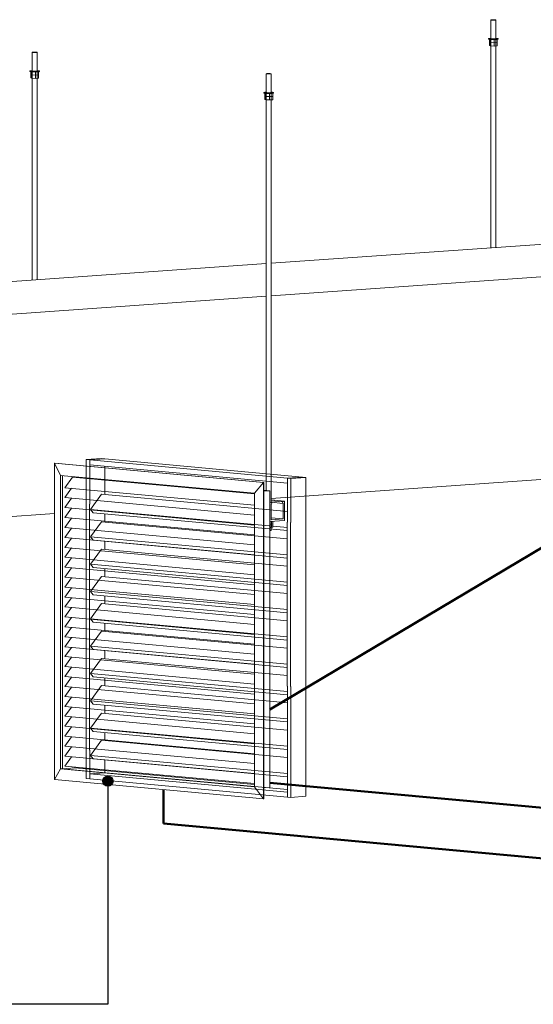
# Model space of a CAD drawing. Header units: metres. Extents: x 9 to 159, y -27 to 58.
# Tile 27 of 46: x 111.3 to 112.31, y 51.6 to 53.53. Entities that reach past the tile are written whole.
import ezdxf

# ---------------------------------------------------------------- set-up
doc = ezdxf.new("R2010")
doc.units = ezdxf.units.M
for name, color, linetype, lineweight in [('A-GLAZ-CWMG', 7, 'Continuous', 5), ('E-CABL-TRAY', 7, 'Continuous', 5), ('M-EQPM', 7, 'Continuous', 35), ('M-HVAC-DUCT', 7, 'Continuous', 5), ('M-HVAC-DUCT-IDEN', 7, 'Continuous', 30)]:
    doc.layers.add(name, color=color, linetype=linetype, lineweight=lineweight)

# ---------------------------------------------------------------- blocks, each defined once
blk = doc.blocks.new('Rectangular Mullion - 1x4cm-1918339-Detalhamento Exaustor - Térreo')
at = {"layer": 'A-GLAZ-CWMG', "color": 253, "lineweight": 18, "true_color": 0xaaaaaa}
for p, q in [((-5.8018, 52.6676), (-5.7717, 52.6697)), ((-5.8018, 52.6576), (-5.8018, 52.6676)), ((-5.4125, 52.6317), (-5.8018, 52.6676)), ((-5.8018, 52.6576), (-5.4125, 52.6218)), ((-5.7717, 52.6697), (-5.3824, 52.6338)), ((-5.3824, 52.6338), (-5.4125, 52.6317)), ((-5.4125, 52.6317), (-5.4125, 52.6218))]:
    blk.add_line(p, q, dxfattribs=at)
blk = doc.blocks.new('Rectangular Mullion - 1x4cm-1918340-Detalhamento Exaustor - Térreo')
at = {"layer": 'A-GLAZ-CWMG', "color": 253, "lineweight": 18, "true_color": 0xaaaaaa}
for p, q in [((-5.8018, 52.0492), (-5.7717, 52.0513)), ((-5.8018, 52.0392), (-5.8018, 52.0492)), ((-5.4125, 52.0133), (-5.8018, 52.0492)), ((-5.8018, 52.0392), (-5.4125, 52.0034)), ((-5.4125, 52.0182), (-5.7717, 52.0513)), ((-5.4125, 52.0133), (-5.4125, 52.0034))]:
    blk.add_line(p, q, dxfattribs=at)
blk = doc.blocks.new('Rectangular Mullion - 1x4cm-1918330-Detalhamento Exaustor - Térreo')
at = {"layer": 'A-GLAZ-CWMG', "color": 253, "lineweight": 18, "true_color": 0xaaaaaa}
for p, q in [((-5.4125, 52.0601), (-5.4125, 52.0034)), ((-5.4059, 52.0027), (-5.4059, 52.0595)), ((-5.3758, 52.0616), (-5.3758, 52.0049)), ((-5.4059, 52.0027), (-5.4125, 52.0034)), ((-5.3758, 52.0049), (-5.4059, 52.0027))]:
    blk.add_line(p, q, dxfattribs=at)
blk = doc.blocks.new('Rectangular Mullion - 1x4cm-V11-Detalhamento Exaustor - Térreo')
at = {"layer": 'A-GLAZ-CWMG', "color": 253, "lineweight": 18, "true_color": 0xaaaaaa}
for p, q in [((-5.4125, 52.1139), (-5.4125, 52.0601)), ((-5.4059, 52.0595), (-5.4059, 52.1133)), ((-5.3758, 52.1155), (-5.3758, 52.0616))]:
    blk.add_line(p, q, dxfattribs=at)
blk = doc.blocks.new('Rectangular Mullion - 1x4cm-V12-Detalhamento Exaustor - Térreo')
at = {"layer": 'A-GLAZ-CWMG', "color": 253, "lineweight": 18, "true_color": 0xaaaaaa}
for p, q in [((-5.4125, 52.2216), (-5.4125, 52.1678)), ((-5.4059, 52.1672), (-5.4059, 52.221)), ((-5.3758, 52.2231), (-5.3758, 52.1693))]:
    blk.add_line(p, q, dxfattribs=at)
blk = doc.blocks.new('Rectangular Mullion - 1x4cm-1918331-Detalhamento Exaustor - Térreo')
at = {"layer": 'A-GLAZ-CWMG', "color": 253, "lineweight": 18, "true_color": 0xaaaaaa}
for p, q in [((-8.0465, 52.7874), (-8.0465, 52.7336)), ((-8.0399, 52.733), (-8.0399, 52.7868)), ((-8.0098, 52.789), (-8.0098, 52.7351))]:
    blk.add_line(p, q, dxfattribs=at)
blk = doc.blocks.new('Rectangular Mullion - 1x4cm-1918332-Detalhamento Exaustor - Térreo')
at = {"layer": 'A-GLAZ-CWMG', "color": 253, "lineweight": 18, "true_color": 0xaaaaaa}
for p, q in [((-5.7783, 52.6703), (-5.8084, 52.6682)), ((-5.8084, 52.6682), (-5.8018, 52.6676)), ((-5.8084, 52.6682), (-5.8084, 52.5811)), ((-5.8018, 52.6676), (-5.7717, 52.6697)), ((-5.8018, 52.5805), (-5.8018, 52.6676)), ((-5.7717, 52.6697), (-5.7783, 52.6703)), ((-5.7717, 52.5991), (-5.7717, 52.6549))]:
    blk.add_line(p, q, dxfattribs=at)
blk = doc.blocks.new('Rectangular Mullion - 1x4cm-1918333-Detalhamento Exaustor - Térreo')
at = {"layer": 'A-GLAZ-CWMG', "color": 253, "lineweight": 18, "true_color": 0xaaaaaa}
for p, q in [((-5.8084, 52.0966), (-5.8084, 52.0398)), ((-5.8018, 52.0392), (-5.8018, 52.096)), ((-5.7717, 52.0513), (-5.7717, 52.0767)), ((-5.8018, 52.0392), (-5.8084, 52.0398))]:
    blk.add_line(p, q, dxfattribs=at)
blk = doc.blocks.new('Rectangular Mullion - 1x4cm-1918334-Detalhamento Exaustor - Térreo')
at = {"layer": 'A-GLAZ-CWMG', "color": 253, "lineweight": 18, "true_color": 0xaaaaaa}
for p, q in [((-8.474, 52.6653), (-8.474, 52.6115)), ((-8.4674, 52.6109), (-8.4674, 52.6647)), ((-8.4373, 52.6295), (-8.4373, 52.6455))]:
    blk.add_line(p, q, dxfattribs=at)
blk = doc.blocks.new('Rectangular Mullion - 1x4cm 45_-1918341-Detalhamento Exaustor - Térreo')
at = {"layer": 'A-GLAZ-CWMG', "color": 253, "lineweight": 18, "true_color": 0xaaaaaa}
for p, q in [((-5.8001, 52.0855), (-5.7788, 52.1152)), ((-5.7788, 52.1152), (-5.4125, 52.0815)), ((-5.7948, 52.0789), (-5.8001, 52.0855)), ((-5.4125, 52.0498), (-5.8001, 52.0855)), ((-5.7948, 52.0789), (-5.4125, 52.0436))]:
    blk.add_line(p, q, dxfattribs=at)
blk = doc.blocks.new('Rectangular Mullion - 1x4cm 45_-V13-Detalhamento Exaustor - Térreo')
at = {"layer": 'A-GLAZ-CWMG', "color": 253, "lineweight": 18, "true_color": 0xaaaaaa}
for p, q in [((-5.8001, 52.1932), (-5.7788, 52.2229)), ((-5.7788, 52.2229), (-5.4125, 52.1891)), ((-5.7948, 52.1865), (-5.8001, 52.1932)), ((-5.4125, 52.1575), (-5.8001, 52.1932)), ((-5.7948, 52.1865), (-5.4125, 52.1513))]:
    blk.add_line(p, q, dxfattribs=at)
blk = doc.blocks.new('Rectangular Mullion - 1x4cm 45_-V14-Detalhamento Exaustor - Térreo')
at = {"layer": 'A-GLAZ-CWMG', "color": 253, "lineweight": 18, "true_color": 0xaaaaaa}
for p, q in [((-5.8001, 52.2471), (-5.7788, 52.2767)), ((-5.7788, 52.2767), (-5.4125, 52.243)), ((-5.7948, 52.2404), (-5.8001, 52.2471)), ((-5.4125, 52.2113), (-5.8001, 52.2471)), ((-5.7948, 52.2404), (-5.4125, 52.2051))]:
    blk.add_line(p, q, dxfattribs=at)
blk = doc.blocks.new('Rectangular Mullion - 1x4cm-V15-Detalhamento Exaustor - Térreo')
at = {"layer": 'A-GLAZ-CWMG', "color": 253, "lineweight": 18, "true_color": 0xaaaaaa}
for p, q in [((-5.3824, 52.6338), (-5.4125, 52.6317)), ((-5.4125, 52.6317), (-5.4059, 52.6311)), ((-5.4125, 52.6317), (-5.4125, 52.5446)), ((-5.4059, 52.6311), (-5.3758, 52.6332)), ((-5.4059, 52.544), (-5.4059, 52.6311)), ((-5.3758, 52.6332), (-5.3824, 52.6338)), ((-5.3758, 52.6332), (-5.3758, 52.5462))]:
    blk.add_line(p, q, dxfattribs=at)
blk = doc.blocks.new('Rectangular Mullion - 1x4cm 45_-V16-Detalhamento Exaustor - Térreo')
at = {"layer": 'A-GLAZ-CWMG', "color": 253, "lineweight": 18, "true_color": 0xaaaaaa}
for p, q in [((-5.8001, 52.5701), (-5.7788, 52.5998)), ((-5.7788, 52.5998), (-5.4125, 52.566)), ((-5.7948, 52.5634), (-5.8001, 52.5701)), ((-5.4125, 52.5344), (-5.8001, 52.5701)), ((-5.7948, 52.5634), (-5.4125, 52.5282))]:
    blk.add_line(p, q, dxfattribs=at)
blk = doc.blocks.new('x_ Tirante para Suportes1 - Tirante para Suportes 2-V20-Detalhamento Exaustor - Térreo')
at = {"layer": 'E-CABL-TRAY', "lineweight": 18}
for p, q in [((-5.0119, 53.4974), (-5.0119, 53.0853)), ((-5.0107, 53.4971), (-5.0098, 53.497)), ((-5.0097, 53.497), (-5.0086, 53.497)), ((-5.0085, 53.497), (-5.0072, 53.497)), ((-5.0059, 53.497), (-5.0047, 53.497)), ((-5.0046, 53.497), (-5.0038, 53.4971)), ((-5.0034, 53.4971), (-5.0027, 53.4971)), ((-5.0019, 53.086), (-5.0019, 53.4974))]:
    blk.add_line(p, q, dxfattribs=at)
for points in [[(-5.0119, 53.4974, 0), (-5.0118, 53.4973, 0), (-5.0114, 53.4972, 0), (-5.0109, 53.4971, 0)], [(-5.0025, 53.4972, 0), (-5.0022, 53.4972, 0), (-5.0019, 53.4973, 0)]]:
    blk.add_polyline3d(points, dxfattribs=at)
blk = doc.blocks.new('x_ Fixaçoes Eletricas_Chumbador de Expansão - Chumbador de Expansão-V22-Detalhamento Exaustor - Térreo')
at = {"layer": 'E-CABL-TRAY', "lineweight": 18}
for p, q in [((-5.0119, 53.5343), (-5.0119, 53.4974)), ((-5.0019, 53.4974), (-5.0019, 53.5343)), ((-5.0098, 53.497), (-5.0107, 53.4971)), ((-5.0086, 53.497), (-5.0097, 53.497)), ((-5.0072, 53.497), (-5.0085, 53.497)), ((-5.0047, 53.497), (-5.0059, 53.497)), ((-5.0038, 53.4971), (-5.0046, 53.497)), ((-5.0027, 53.4971), (-5.0034, 53.4971))]:
    blk.add_line(p, q, dxfattribs=at)
for points in [[(-5.0031, 53.5345, 0), (-5.0041, 53.5346, 0), (-5.0053, 53.5346, 0), (-5.0066, 53.5347, 0), (-5.0079, 53.5346, 0), (-5.0091, 53.5346, 0), (-5.0102, 53.5346, 0), (-5.0111, 53.5345, 0), (-5.0116, 53.5344, 0), (-5.0119, 53.5343, 0), (-5.0118, 53.5342, 0), (-5.0114, 53.5341, 0), (-5.0107, 53.534, 0)], [(-5.0107, 53.534, 0), (-5.0097, 53.5339, 0), (-5.0085, 53.5339, 0), (-5.0072, 53.5338, 0), (-5.0059, 53.5339, 0), (-5.0047, 53.5339, 0), (-5.0036, 53.5339, 0), (-5.0027, 53.534, 0), (-5.0022, 53.5341, 0), (-5.0019, 53.5342, 0)], [(-5.0019, 53.5343, 0), (-5.002, 53.5343, 0), (-5.0024, 53.5344, 0), (-5.0031, 53.5345, 0)], [(-5.0109, 53.4971, 0), (-5.0114, 53.4972, 0), (-5.0118, 53.4973, 0), (-5.0119, 53.4974, 0)], [(-5.0019, 53.4973, 0), (-5.0022, 53.4972, 0), (-5.0025, 53.4972, 0)]]:
    blk.add_polyline3d(points, dxfattribs=at)
blk = doc.blocks.new('x_ Arruela Lisa Galvanizada Eletrica - Arruela lisa galvanizada Eletrica-V23-Detalhamento Exaustor - Térreo')
at = {"layer": 'E-CABL-TRAY', "lineweight": 18}
for p, q in [((-5.0164, 53.4974), (-5.0164, 53.4964)), ((-5.0017, 53.4975), (-5.0016, 53.4974)), ((-4.9974, 53.4964), (-4.9974, 53.4974))]:
    blk.add_line(p, q, dxfattribs=at)
for points in [[(-5.0148, 53.4978, 0), (-5.0159, 53.4976, 0), (-5.0164, 53.4974, 0), (-5.0162, 53.4972, 0), (-5.0154, 53.497, 0), (-5.014, 53.4969, 0)], [(-5.014, 53.4959, 0), (-5.0154, 53.496, 0), (-5.0162, 53.4962, 0), (-5.0164, 53.4964, 0)], [(-5.0119, 53.498, 0), (-5.0132, 53.4979, 0), (-5.0146, 53.4978, 0)], [(-5.014, 53.4969, 0), (-5.0122, 53.4967, 0), (-5.01, 53.4966, 0), (-5.0075, 53.4966, 0), (-5.0051, 53.4966, 0), (-5.0027, 53.4967, 0), (-5.0006, 53.4968, 0), (-4.999, 53.4969, 0), (-4.9979, 53.4971, 0), (-4.9974, 53.4973, 0)], [(-4.9974, 53.4963, 0), (-4.9979, 53.4961, 0), (-4.999, 53.4959, 0), (-5.0006, 53.4958, 0), (-5.0027, 53.4957, 0), (-5.0051, 53.4956, 0), (-5.0075, 53.4956, 0), (-5.01, 53.4957, 0), (-5.0122, 53.4957, 0), (-5.014, 53.4959, 0)], [(-5.0108, 53.4971, 0), (-5.0116, 53.4972, 0), (-5.012, 53.4973, 0), (-5.0121, 53.4974, 0), (-5.0119, 53.4975, 0)], [(-5.0017, 53.4973, 0), (-5.0019, 53.4972, 0), (-5.0025, 53.4971, 0), (-5.0034, 53.4971, 0), (-5.0046, 53.497, 0), (-5.0059, 53.497, 0), (-5.0072, 53.497, 0), (-5.0086, 53.497, 0), (-5.0098, 53.497, 0), (-5.0108, 53.4971, 0)], [(-4.9997, 53.4979, 0), (-5.0016, 53.498, 0), (-5.0019, 53.498, 0)], [(-4.9974, 53.4974, 0), (-4.9976, 53.4975, 0), (-4.9984, 53.4977, 0), (-4.9997, 53.4979, 0)]]:
    blk.add_polyline3d(points, dxfattribs=at)
blk = doc.blocks.new('x_ Porca Sextavada Eletrica - Porca sextavada Eletrica-V24-Detalhamento Exaustor - Térreo')
at = {"layer": 'E-CABL-TRAY', "lineweight": 18}
for p, q in [((-4.5536, 53.4534), (-4.5536, 53.4476)), ((-4.552, 53.4533), (-4.552, 53.447)), ((-4.5444, 53.4531), (-4.5444, 53.4468)), ((-4.5383, 53.4472), (-4.5383, 53.4534)), ((-4.552, 53.447), (-4.5536, 53.4476)), ((-4.5444, 53.4468), (-4.552, 53.447)), ((-4.5383, 53.4472), (-4.5444, 53.4468))]:
    blk.add_line(p, q, dxfattribs=at)
blk = doc.blocks.new('x_ Porca Sextavada Eletrica - Porca sextavada Eletrica-V25-Detalhamento Exaustor - Térreo')
at = {"layer": 'E-CABL-TRAY', "lineweight": 18}
for p, q in [((-4.5536, 53.4476), (-4.552, 53.447)), ((-4.5536, 53.4476), (-4.5536, 53.4411)), ((-4.552, 53.4405), (-4.5536, 53.4411)), ((-4.552, 53.447), (-4.5444, 53.4468)), ((-4.552, 53.447), (-4.552, 53.4405)), ((-4.5444, 53.4403), (-4.552, 53.4405)), ((-4.5444, 53.4468), (-4.5383, 53.4472)), ((-4.5444, 53.4468), (-4.5444, 53.4403)), ((-4.5383, 53.4407), (-4.5444, 53.4403)), ((-4.5383, 53.4407), (-4.5383, 53.4472))]:
    blk.add_line(p, q, dxfattribs=at)
blk = doc.blocks.new('x_ Perfilado38_para suportes - Perfilado38_para suportes-V26-Detalhamento Exaustor - Térreo')
at = {"layer": 'E-CABL-TRAY', "lineweight": 18}
for p, q in [((-5.4432, 52.5833), (-5.4468, 52.5842)), ((-5.4437, 52.5803), (-5.4447, 52.5804)), ((-5.4446, 52.5495), (-5.4446, 52.5806)), ((-5.4446, 52.5806), (-5.4437, 52.5803)), ((-5.4441, 52.5887), (-5.4183, 52.5863)), ((-5.4221, 52.5848), (-5.4441, 52.5868)), ((-5.4215, 52.5819), (-5.4441, 52.584)), ((-5.4437, 52.5803), (-5.4432, 52.5833)), ((-5.4183, 52.5863), (-5.4221, 52.5848)), ((-5.4221, 52.5848), (-5.4215, 52.5819)), ((-5.4215, 52.5819), (-5.4206, 52.5823)), ((-5.4206, 52.5823), (-5.4206, 52.5512)), ((-5.4183, 52.5484), (-5.4183, 52.5863)), ((-5.4468, 52.5464), (-5.4183, 52.5484)), ((-5.4206, 52.5512), (-5.4446, 52.5495)), ((-5.4206, 52.5512), (-5.4441, 52.5534))]:
    blk.add_line(p, q, dxfattribs=at)
blk = doc.blocks.new('x_ Tirante para Suportes1 - Tirante para Suportes 2-V27-Detalhamento Exaustor - Térreo')
at = {"layer": 'E-CABL-TRAY', "lineweight": 18}
for p, q in [((-5.4541, 53.3912), (-5.4541, 52.6074)), ((-5.4528, 53.3909), (-5.452, 53.3908)), ((-5.4519, 53.3908), (-5.4508, 53.3908)), ((-5.4507, 53.3908), (-5.4494, 53.3908)), ((-5.448, 53.3908), (-5.4469, 53.3908)), ((-5.4467, 53.3908), (-5.4458, 53.3908)), ((-5.4456, 53.3909), (-5.4449, 53.3909)), ((-5.4441, 52.5835), (-5.4441, 53.3912)), ((-5.4441, 52.551), (-5.4441, 52.5804)), ((-5.4441, 52.5287), (-5.4441, 52.5466)), ((-5.4458, 52.5284), (-5.4467, 52.5284))]:
    blk.add_line(p, q, dxfattribs=at)
for points in [[(-5.4541, 53.3912, 0), (-5.454, 53.3911, 0), (-5.4536, 53.391, 0), (-5.453, 53.3909, 0)], [(-5.4447, 53.391, 0), (-5.4443, 53.391, 0), (-5.4441, 53.3911, 0)], [(-5.4441, 52.5287, 0), (-5.4441, 52.5287, 0), (-5.4443, 52.5286, 0), (-5.4449, 52.5285, 0), (-5.4458, 52.5284, 0)]]:
    blk.add_polyline3d(points, dxfattribs=at)
blk = doc.blocks.new('x_ Tirante para Suportes1 - Tirante para Suportes 2-V28-Detalhamento Exaustor - Térreo')
at = {"layer": 'E-CABL-TRAY', "lineweight": 18}
for p, q in [((-5.915, 53.4336), (-5.915, 53.0216)), ((-5.9138, 53.4334), (-5.9129, 53.4333)), ((-5.9128, 53.4333), (-5.9117, 53.4333)), ((-5.9116, 53.4333), (-5.9104, 53.4332)), ((-5.909, 53.4332), (-5.9082, 53.4333)), ((-5.9077, 53.4333), (-5.9067, 53.4333)), ((-5.9065, 53.4334), (-5.9059, 53.4334)), ((-5.905, 53.0223), (-5.905, 53.4336))]:
    blk.add_line(p, q, dxfattribs=at)
for points in [[(-5.915, 53.4337, 0), (-5.9149, 53.4336, 0), (-5.9145, 53.4335, 0), (-5.914, 53.4334, 0)], [(-5.9056, 53.4335, 0), (-5.9053, 53.4335, 0), (-5.905, 53.4336, 0)]]:
    blk.add_polyline3d(points, dxfattribs=at)
blk = doc.blocks.new('x_ Porca Sextavada Eletrica - Porca sextavada Eletrica-V29-Detalhamento Exaustor - Térreo')
at = {"layer": 'E-CABL-TRAY', "lineweight": 18}
for p, q in [((-5.4437, 52.5409), (-5.4468, 52.5409)), ((-5.4437, 52.5466), (-5.4437, 52.5409)), ((-5.4411, 52.5416), (-5.4437, 52.5409)), ((-5.4411, 52.5468), (-5.4411, 52.5416))]:
    blk.add_line(p, q, dxfattribs=at)
blk = doc.blocks.new('x_ Porca Sextavada Eletrica - Porca sextavada Eletrica-V30-Detalhamento Exaustor - Térreo')
at = {"layer": 'E-CABL-TRAY', "lineweight": 18}
for p, q in [((-5.4468, 52.5409), (-5.4437, 52.5409)), ((-5.4437, 52.5409), (-5.4411, 52.5416)), ((-5.4437, 52.5409), (-5.4437, 52.5345)), ((-5.4411, 52.5416), (-5.4411, 52.5351)), ((-5.4437, 52.5345), (-5.4468, 52.5344)), ((-5.4411, 52.5351), (-5.4437, 52.5345))]:
    blk.add_line(p, q, dxfattribs=at)
blk = doc.blocks.new('x_ Fixaçoes Eletricas_Chumbador de Expansão - Chumbador de Expansão-2007876-Detalhamento Exaustor - Térreo')
at = {"layer": 'E-CABL-TRAY', "lineweight": 18}
for p, q in [((-4.551, 53.4918), (-4.551, 53.4549)), ((-4.541, 53.4549), (-4.541, 53.4918)), ((-4.5489, 53.4546), (-4.5497, 53.4546)), ((-4.5477, 53.4545), (-4.5487, 53.4545)), ((-4.5463, 53.4545), (-4.5476, 53.4545)), ((-4.5438, 53.4545), (-4.5449, 53.4545)), ((-4.5427, 53.4546), (-4.5436, 53.4545)), ((-4.5418, 53.4547), (-4.5425, 53.4546))]:
    blk.add_line(p, q, dxfattribs=at)
for points in [[(-4.5422, 53.492, 0), (-4.5432, 53.4921, 0), (-4.5443, 53.4921, 0), (-4.5456, 53.4922, 0), (-4.5469, 53.4922, 0), (-4.5482, 53.4921, 0), (-4.5492, 53.4921, 0), (-4.5501, 53.492, 0), (-4.5507, 53.4919, 0), (-4.5509, 53.4918, 0), (-4.5509, 53.4917, 0), (-4.5504, 53.4916, 0), (-4.5497, 53.4915, 0)], [(-4.5497, 53.4915, 0), (-4.5487, 53.4914, 0), (-4.5476, 53.4914, 0), (-4.5463, 53.4914, 0), (-4.545, 53.4914, 0), (-4.5438, 53.4914, 0), (-4.5427, 53.4915, 0), (-4.5418, 53.4915, 0), (-4.5412, 53.4916, 0), (-4.541, 53.4917, 0)], [(-4.541, 53.4918, 0), (-4.5411, 53.4918, 0), (-4.5415, 53.4919, 0), (-4.5422, 53.492, 0)], [(-4.5499, 53.4546, 0), (-4.5504, 53.4547, 0), (-4.5509, 53.4548, 0), (-4.5509, 53.4549, 0)], [(-4.541, 53.4549, 0), (-4.5412, 53.4548, 0), (-4.5416, 53.4547, 0)]]:
    blk.add_polyline3d(points, dxfattribs=at)
blk = doc.blocks.new('x_ Fixaçoes Eletricas_Chumbador de Expansão - Chumbador de Expansão-V31-Detalhamento Exaustor - Térreo')
at = {"layer": 'E-CABL-TRAY', "lineweight": 18}
for p, q in [((-5.915, 53.4705), (-5.915, 53.4336)), ((-5.905, 53.4336), (-5.905, 53.4705)), ((-5.9129, 53.4333), (-5.9138, 53.4334)), ((-5.9117, 53.4333), (-5.9128, 53.4333)), ((-5.9104, 53.4332), (-5.9116, 53.4333)), ((-5.9082, 53.4333), (-5.909, 53.4332)), ((-5.9067, 53.4333), (-5.9077, 53.4333)), ((-5.9059, 53.4334), (-5.9065, 53.4334))]:
    blk.add_line(p, q, dxfattribs=at)
for points in [[(-5.9062, 53.4708, 0), (-5.9072, 53.4709, 0), (-5.9084, 53.4709, 0), (-5.9097, 53.4709, 0), (-5.911, 53.4709, 0), (-5.9122, 53.4709, 0), (-5.9133, 53.4708, 0), (-5.9142, 53.4707, 0), (-5.9147, 53.4707, 0), (-5.915, 53.4705, 0), (-5.9149, 53.4704, 0), (-5.9145, 53.4703, 0), (-5.9138, 53.4703, 0)], [(-5.9138, 53.4703, 0), (-5.9128, 53.4702, 0), (-5.9116, 53.4701, 0), (-5.9103, 53.4701, 0), (-5.909, 53.4701, 0), (-5.9078, 53.4702, 0), (-5.9067, 53.4702, 0), (-5.9059, 53.4703, 0), (-5.9053, 53.4704, 0), (-5.905, 53.4705, 0)], [(-5.905, 53.4705, 0), (-5.9051, 53.4706, 0), (-5.9055, 53.4707, 0), (-5.9062, 53.4708, 0)], [(-5.914, 53.4334, 0), (-5.9145, 53.4335, 0), (-5.9149, 53.4336, 0), (-5.915, 53.4337, 0)], [(-5.905, 53.4336, 0), (-5.9053, 53.4335, 0), (-5.9056, 53.4335, 0)]]:
    blk.add_polyline3d(points, dxfattribs=at)
blk = doc.blocks.new('x_ Arruela Lisa Galvanizada Eletrica - Arruela lisa galvanizada Eletrica-V32-Detalhamento Exaustor - Térreo')
at = {"layer": 'E-CABL-TRAY', "lineweight": 18}
for p, q in [((-5.4586, 53.3912), (-5.4586, 53.3902)), ((-5.4439, 53.3912), (-5.4438, 53.3912)), ((-5.4396, 53.3902), (-5.4396, 53.3912))]:
    blk.add_line(p, q, dxfattribs=at)
for points in [[(-5.4541, 53.3918, 0), (-5.4553, 53.3917, 0), (-5.457, 53.3916, 0), (-5.4581, 53.3914, 0), (-5.4585, 53.3912, 0), (-5.4584, 53.391, 0), (-5.4576, 53.3908, 0), (-5.4562, 53.3906, 0)], [(-5.4562, 53.3897, 0), (-5.4576, 53.3898, 0), (-5.4584, 53.39, 0), (-5.4585, 53.3902, 0)], [(-5.4562, 53.3906, 0), (-5.4544, 53.3905, 0), (-5.4521, 53.3904, 0), (-5.4497, 53.3904, 0), (-5.4472, 53.3904, 0), (-5.4449, 53.3905, 0), (-5.4428, 53.3906, 0), (-5.4412, 53.3907, 0), (-5.4401, 53.3909, 0), (-5.4396, 53.3911, 0)], [(-5.4396, 53.3901, 0), (-5.4401, 53.3899, 0), (-5.4412, 53.3897, 0), (-5.4428, 53.3896, 0), (-5.4449, 53.3895, 0), (-5.4472, 53.3894, 0), (-5.4497, 53.3894, 0), (-5.4521, 53.3894, 0), (-5.4544, 53.3895, 0), (-5.4562, 53.3897, 0)], [(-5.453, 53.3909, 0), (-5.4538, 53.391, 0), (-5.4542, 53.3911, 0), (-5.4543, 53.3912, 0), (-5.4541, 53.3913, 0)], [(-5.4438, 53.3911, 0), (-5.4441, 53.391, 0), (-5.4447, 53.3909, 0), (-5.4456, 53.3908, 0), (-5.4468, 53.3908, 0), (-5.448, 53.3907, 0), (-5.4494, 53.3907, 0), (-5.4508, 53.3908, 0), (-5.452, 53.3908, 0), (-5.453, 53.3909, 0)], [(-5.4419, 53.3917, 0), (-5.4438, 53.3918, 0), (-5.4441, 53.3918, 0)], [(-5.4396, 53.3912, 0), (-5.4397, 53.3913, 0), (-5.4405, 53.3915, 0), (-5.4419, 53.3917, 0)]]:
    blk.add_polyline3d(points, dxfattribs=at)
blk = doc.blocks.new('x_ Arruela Lisa Galvanizada Eletrica - Arruela lisa galvanizada Eletrica-V33-Detalhamento Exaustor - Térreo')
at = {"layer": 'E-CABL-TRAY', "lineweight": 18}
for p, q in [((-5.9195, 53.4336), (-5.9195, 53.4326)), ((-5.9049, 53.4337), (-5.9048, 53.4336)), ((-5.9005, 53.4326), (-5.9005, 53.4336))]:
    blk.add_line(p, q, dxfattribs=at)
for points in [[(-5.919, 53.4339, 0), (-5.9195, 53.4337, 0), (-5.9193, 53.4335, 0), (-5.9185, 53.4333, 0), (-5.9172, 53.4331, 0)], [(-5.9172, 53.4321, 0), (-5.9185, 53.4323, 0), (-5.9193, 53.4325, 0), (-5.9195, 53.4327, 0)], [(-5.915, 53.4343, 0), (-5.9163, 53.4342, 0), (-5.9179, 53.4341, 0), (-5.919, 53.4339, 0)], [(-5.9172, 53.4331, 0), (-5.9153, 53.433, 0), (-5.9131, 53.4329, 0), (-5.9106, 53.4329, 0), (-5.9082, 53.4329, 0), (-5.9058, 53.433, 0), (-5.9038, 53.4331, 0), (-5.9021, 53.4332, 0), (-5.901, 53.4334, 0), (-5.9005, 53.4336, 0)], [(-5.9005, 53.4326, 0), (-5.901, 53.4324, 0), (-5.9021, 53.4322, 0), (-5.9038, 53.4321, 0), (-5.9058, 53.432, 0), (-5.9082, 53.4319, 0), (-5.9106, 53.4319, 0), (-5.9131, 53.4319, 0), (-5.9153, 53.432, 0), (-5.9172, 53.4321, 0)], [(-5.914, 53.4334, 0), (-5.9147, 53.4335, 0), (-5.9152, 53.4336, 0), (-5.9152, 53.4337, 0), (-5.915, 53.4338, 0)], [(-5.9048, 53.4336, 0), (-5.905, 53.4335, 0), (-5.9056, 53.4334, 0), (-5.9066, 53.4333, 0), (-5.9077, 53.4333, 0), (-5.909, 53.4332, 0), (-5.9104, 53.4332, 0), (-5.9117, 53.4332, 0), (-5.9129, 53.4333, 0), (-5.914, 53.4334, 0)], [(-5.9029, 53.4341, 0), (-5.9047, 53.4343, 0), (-5.905, 53.4343, 0)], [(-5.9005, 53.4336, 0), (-5.9007, 53.4338, 0), (-5.9015, 53.434, 0), (-5.9029, 53.4341, 0)]]:
    blk.add_polyline3d(points, dxfattribs=at)
blk = doc.blocks.new('GrelhaDeInsuflamento_Quadrada1 - Veneziana- Ar Exterior-V42-Detalhamento Exaustor - Térreo')
at = {"layer": 'M-HVAC-DUCT', "lineweight": 18}
for p, q in [((-5.8703, 52.6612), (-5.8711, 52.6611)), ((-5.8711, 52.6611), (-5.4595, 52.6232)), ((-5.8711, 52.6611), (-5.8593, 52.6371)), ((-5.8711, 52.0381), (-5.8711, 52.6611)), ((-5.4588, 52.6232), (-5.8703, 52.6612)), ((-5.8593, 52.6371), (-5.4773, 52.6019)), ((-5.8593, 52.059), (-5.8593, 52.6371)), ((-5.8555, 52.0593), (-5.8555, 52.6368)), ((-5.8555, 52.0593), (-5.8555, 52.6368)), ((-5.8555, 52.0593), (-5.8555, 52.6368)), ((-5.8506, 52.6128), (-5.8355, 52.6338)), ((-5.4773, 52.6008), (-5.8355, 52.6338)), ((-5.8307, 52.6345), (-5.8307, 52.6333)), ((-5.4595, 52.6232), (-5.4773, 52.6019)), ((-5.4588, 52.6232), (-5.4595, 52.6232)), ((-5.4595, 52.6232), (-5.4595, 52.0002)), ((-5.4588, 52.0003), (-5.4588, 52.6232)), ((-5.8506, 52.6128), (-5.4773, 52.5784)), ((-5.8506, 52.5932), (-5.8374, 52.6116)), ((-5.4773, 52.6019), (-5.4773, 52.0238)), ((-5.4588, 52.6078), (-5.4468, 52.6067)), ((-5.4588, 52.6059), (-5.4468, 52.6067)), ((-5.4468, 52.6067), (-5.4468, 52.0226)), ((-5.8506, 52.5932), (-5.4773, 52.5588)), ((-5.8506, 52.5736), (-5.8374, 52.592)), ((-5.8506, 52.5736), (-5.4773, 52.5392)), ((-5.8506, 52.5541), (-5.8374, 52.5724)), ((-5.8506, 52.5541), (-5.4773, 52.5197)), ((-5.8506, 52.5345), (-5.8374, 52.5528)), ((-5.8506, 52.5345), (-5.4773, 52.5001)), ((-5.8506, 52.5149), (-5.8374, 52.5333)), ((-5.8506, 52.5149), (-5.4773, 52.4805)), ((-5.8506, 52.4953), (-5.8374, 52.5137)), ((-5.8506, 52.4953), (-5.4773, 52.4609)), ((-5.8506, 52.4757), (-5.8374, 52.4941)), ((-5.8506, 52.4757), (-5.4773, 52.4413)), ((-5.8506, 52.4562), (-5.8374, 52.4745)), ((-5.8506, 52.4562), (-5.4773, 52.4218)), ((-5.8506, 52.4366), (-5.8374, 52.455)), ((-5.8506, 52.4366), (-5.4773, 52.4022)), ((-5.8506, 52.417), (-5.8374, 52.4354)), ((-5.8506, 52.417), (-5.4773, 52.3826)), ((-5.8506, 52.3974), (-5.8374, 52.4158)), ((-5.8506, 52.3974), (-5.4773, 52.363)), ((-5.8506, 52.3779), (-5.8374, 52.3962)), ((-5.8506, 52.3779), (-5.4773, 52.3434)), ((-5.8506, 52.3583), (-5.8374, 52.3766)), ((-5.8506, 52.3583), (-5.4773, 52.3239)), ((-5.8506, 52.3387), (-5.8374, 52.3571)), ((-5.8506, 52.3387), (-5.4773, 52.3043)), ((-5.8506, 52.3191), (-5.8374, 52.3375)), ((-5.8506, 52.3191), (-5.4773, 52.2847)), ((-5.8506, 52.2995), (-5.8374, 52.3179)), ((-5.8506, 52.2995), (-5.4773, 52.2651)), ((-5.8506, 52.28), (-5.8374, 52.2983)), ((-5.8506, 52.28), (-5.4773, 52.2455)), ((-5.8506, 52.2604), (-5.8374, 52.2787)), ((-5.8506, 52.2604), (-5.4773, 52.226)), ((-5.8506, 52.2408), (-5.8374, 52.2592)), ((-5.8506, 52.2408), (-5.4773, 52.2064)), ((-5.8506, 52.2212), (-5.8374, 52.2396)), ((-5.8506, 52.2212), (-5.4773, 52.1868)), ((-5.8506, 52.2016), (-5.8374, 52.22)), ((-5.8506, 52.2016), (-5.4773, 52.1672)), ((-5.8506, 52.1821), (-5.8374, 52.2004)), ((-5.8506, 52.1821), (-5.4773, 52.1477)), ((-5.8506, 52.1625), (-5.8374, 52.1808)), ((-5.8506, 52.1625), (-5.4773, 52.1281)), ((-5.8506, 52.1429), (-5.8374, 52.1613)), ((-5.8506, 52.1429), (-5.4773, 52.1085)), ((-5.8506, 52.1233), (-5.8374, 52.1417)), ((-5.8506, 52.1233), (-5.4773, 52.0889)), ((-5.8506, 52.1037), (-5.8374, 52.1221)), ((-5.8506, 52.1037), (-5.4773, 52.0693)), ((-5.8506, 52.0842), (-5.8374, 52.1025)), ((-5.8506, 52.0842), (-5.4773, 52.0498)), ((-5.8506, 52.0646), (-5.8374, 52.083)), ((-5.8593, 52.059), (-5.8711, 52.0381)), ((-5.8555, 52.0593), (-5.8593, 52.059)), ((-5.4773, 52.0238), (-5.8593, 52.059)), ((-5.8307, 52.061), (-5.8555, 52.0593)), ((-5.4773, 52.0244), (-5.8555, 52.0593)), ((-5.4773, 52.0244), (-5.8555, 52.0593)), ((-5.4773, 52.0244), (-5.8555, 52.0593)), ((-5.8506, 52.0646), (-5.4773, 52.0302)), ((-5.8307, 52.0628), (-5.8307, 52.061)), ((-5.8307, 52.061), (-5.4773, 52.0284)), ((-5.4595, 52.0002), (-5.8711, 52.0381)), ((-5.4595, 52.0002), (-5.4773, 52.0238)), ((-5.4468, 52.0226), (-5.4588, 52.0218)), ((-5.4588, 52.0003), (-5.4595, 52.0002))]:
    blk.add_line(p, q, dxfattribs=at)
blk = doc.blocks.new('Coifa2 - Coifa-1920716-Detalhamento Exaustor - Térreo')
at = {"layer": 'M-EQPM', "lineweight": 50}
for p, q in [((-5.4468, 52.1758), (-4.8614, 52.5249)), ((-5.6563, 52.0449), (-5.6563, 52.0467)), ((-5.6563, 51.9512), (-5.6563, 52.0184)), ((-5.4468, 52.0315), (-4.2735, 51.9234)), ((-4.2735, 51.9234), (-5.4468, 52.0315)), ((-4.2735, 51.8237), (-5.6563, 51.9512))]:
    blk.add_line(p, q, dxfattribs=at)

msp = doc.modelspace()

# ---------------------------------------------------------------- hatches: boundary and pattern name
at = {"layer": 'M-HVAC-DUCT-IDEN'}
h = msp.add_hatch(color=256, dxfattribs=at)
edge = h.paths.add_edge_path()
edge.add_arc((111.473, 52.0348), 0.01, 0, 360)

# ---------------------------------------------------------------- linework, layer by layer
at = {"layer": 'M-HVAC-DUCT', "lineweight": 18}
for p, q in [((111.7947, 53.0548), (112.3512, 53.0941)), ((110.8916, 52.9911), (111.7848, 53.0541)), ((111.7947, 52.9905), (112.6879, 53.0535)), ((110.8916, 52.9268), (111.7848, 52.9898)), ((112.6456, 52.6518), (111.7947, 52.5918)), ((111.3677, 52.5617), (110.8916, 52.5281))]:
    msp.add_line(p, q, dxfattribs=at)
at = {"layer": 'M-HVAC-DUCT-IDEN'}
for p, q in [((111.473, 52.0348), (111.473, 51.5952)), ((111.473, 51.5952), (109.3006, 51.5952))]:
    msp.add_line(p, q, dxfattribs=at)
msp.add_circle((111.473, 52.0348), 0.01, dxfattribs=at)

# ---------------------------------------------------------------- block references
at = {"layer": 'A-GLAZ-CWMG', "color": 253, "lineweight": 18, "true_color": 0xaaaaaa}
for name, p in [('Rectangular Mullion - 1x4cm-1918332-Detalhamento Exaustor - Térreo', (117.2388, 0)), ('Rectangular Mullion - 1x4cm-1918339-Detalhamento Exaustor - Térreo', (117.2388, 0)), ('Rectangular Mullion - 1x4cm-V15-Detalhamento Exaustor - Térreo', (117.2388, 0)), ('Rectangular Mullion - 1x4cm 45_-V16-Detalhamento Exaustor - Térreo', (117.2388, 0)), ('Rectangular Mullion - 1x4cm-1918334-Detalhamento Exaustor - Térreo', (119.9043, -0.0842)), ('Rectangular Mullion - 1x4cm 45_-V14-Detalhamento Exaustor - Térreo', (117.2388, 0.2692)), ('Rectangular Mullion - 1x4cm-1918331-Detalhamento Exaustor - Térreo', (119.8727, -0.2428)), ('Rectangular Mullion - 1x4cm-1918334-Detalhamento Exaustor - Térreo', (119.9043, -0.138)), ('Rectangular Mullion - 1x4cm 45_-V14-Detalhamento Exaustor - Térreo', (117.2388, 0.2153)), ('Rectangular Mullion - 1x4cm-1918331-Detalhamento Exaustor - Térreo', (119.8727, -0.2966)), ('Rectangular Mullion - 1x4cm-1918334-Detalhamento Exaustor - Térreo', (119.9043, -0.1919)), ('Rectangular Mullion - 1x4cm 45_-V14-Detalhamento Exaustor - Térreo', (117.2388, 0.1615)), ('Rectangular Mullion - 1x4cm-1918331-Detalhamento Exaustor - Térreo', (119.8727, -0.3505)), ('Rectangular Mullion - 1x4cm-1918334-Detalhamento Exaustor - Térreo', (119.9043, -0.2457)), ('Rectangular Mullion - 1x4cm 45_-V14-Detalhamento Exaustor - Térreo', (117.2388, 0.1077)), ('Rectangular Mullion - 1x4cm-1918331-Detalhamento Exaustor - Térreo', (119.8727, -0.4043)), ('Rectangular Mullion - 1x4cm-1918334-Detalhamento Exaustor - Térreo', (119.9043, -0.2995)), ('Rectangular Mullion - 1x4cm 45_-V14-Detalhamento Exaustor - Térreo', (117.2388, 0.0538)), ('Rectangular Mullion - 1x4cm-1918331-Detalhamento Exaustor - Térreo', (119.8727, -0.4581)), ('Rectangular Mullion - 1x4cm-1918334-Detalhamento Exaustor - Térreo', (119.9043, -0.3534)), ('Rectangular Mullion - 1x4cm 45_-V14-Detalhamento Exaustor - Térreo', (117.2388, 0)), ('Rectangular Mullion - 1x4cm-1918331-Detalhamento Exaustor - Térreo', (119.8727, -0.512)), ('Rectangular Mullion - 1x4cm-1918334-Detalhamento Exaustor - Térreo', (119.9043, -0.4072)), ('Rectangular Mullion - 1x4cm 45_-V13-Detalhamento Exaustor - Térreo', (117.2388, 0)), ('Rectangular Mullion - 1x4cm-V12-Detalhamento Exaustor - Térreo', (117.2388, 0)), ('Rectangular Mullion - 1x4cm-1918334-Detalhamento Exaustor - Térreo', (119.9043, -0.4611)), ('Rectangular Mullion - 1x4cm 45_-1918341-Detalhamento Exaustor - Térreo', (117.2388, 0.0538)), ('Rectangular Mullion - 1x4cm-V11-Detalhamento Exaustor - Térreo', (117.2388, 0.0538)), ('Rectangular Mullion - 1x4cm-1918334-Detalhamento Exaustor - Térreo', (119.9043, -0.5149)), ('Rectangular Mullion - 1x4cm 45_-1918341-Detalhamento Exaustor - Térreo', (117.2388, 0)), ('Rectangular Mullion - 1x4cm-V11-Detalhamento Exaustor - Térreo', (117.2388, 0)), ('Rectangular Mullion - 1x4cm-1918333-Detalhamento Exaustor - Térreo', (117.2388, 0)), ('Rectangular Mullion - 1x4cm-1918330-Detalhamento Exaustor - Térreo', (117.2388, 0)), ('Rectangular Mullion - 1x4cm-1918340-Detalhamento Exaustor - Térreo', (117.2388, 0))]:
    msp.add_blockref(name, p, dxfattribs=at)
at = {"layer": 'E-CABL-TRAY', "lineweight": 18}
for name, p in [('x_ Fixaçoes Eletricas_Chumbador de Expansão - Chumbador de Expansão-V22-Detalhamento Exaustor - Térreo', (117.2388, 0)), ('x_ Arruela Lisa Galvanizada Eletrica - Arruela lisa galvanizada Eletrica-V23-Detalhamento Exaustor - Térreo', (117.2388, 0)), ('x_ Porca Sextavada Eletrica - Porca sextavada Eletrica-V24-Detalhamento Exaustor - Térreo', (116.7778, 0.0425)), ('x_ Porca Sextavada Eletrica - Porca sextavada Eletrica-V25-Detalhamento Exaustor - Térreo', (116.7778, 0.0425)), ('x_ Tirante para Suportes1 - Tirante para Suportes 2-V20-Detalhamento Exaustor - Térreo', (117.2388, 0)), ('x_ Fixaçoes Eletricas_Chumbador de Expansão - Chumbador de Expansão-V31-Detalhamento Exaustor - Térreo', (117.2388, 0)), ('x_ Arruela Lisa Galvanizada Eletrica - Arruela lisa galvanizada Eletrica-V33-Detalhamento Exaustor - Térreo', (117.2388, 0)), ('x_ Porca Sextavada Eletrica - Porca sextavada Eletrica-V24-Detalhamento Exaustor - Térreo', (115.8747, -0.0212)), ('x_ Tirante para Suportes1 - Tirante para Suportes 2-V28-Detalhamento Exaustor - Térreo', (117.2388, 0)), ('x_ Porca Sextavada Eletrica - Porca sextavada Eletrica-V25-Detalhamento Exaustor - Térreo', (115.8747, -0.0212)), ('x_ Fixaçoes Eletricas_Chumbador de Expansão - Chumbador de Expansão-2007876-Detalhamento Exaustor - Térreo', (116.3357, -0.0637)), ('x_ Arruela Lisa Galvanizada Eletrica - Arruela lisa galvanizada Eletrica-V32-Detalhamento Exaustor - Térreo', (117.2388, 0)), ('x_ Porca Sextavada Eletrica - Porca sextavada Eletrica-V24-Detalhamento Exaustor - Térreo', (116.3357, -0.0637)), ('x_ Porca Sextavada Eletrica - Porca sextavada Eletrica-V25-Detalhamento Exaustor - Térreo', (116.3357, -0.0637)), ('x_ Tirante para Suportes1 - Tirante para Suportes 2-V27-Detalhamento Exaustor - Térreo', (117.2388, 0)), ('x_ Perfilado38_para suportes - Perfilado38_para suportes-V26-Detalhamento Exaustor - Térreo', (117.2388, 0)), ('x_ Porca Sextavada Eletrica - Porca sextavada Eletrica-V29-Detalhamento Exaustor - Térreo', (117.2388, 0)), ('x_ Porca Sextavada Eletrica - Porca sextavada Eletrica-V30-Detalhamento Exaustor - Térreo', (117.2388, 0))]:
    msp.add_blockref(name, p, dxfattribs=at)
at = {"layer": 'M-EQPM', "lineweight": 50}
msp.add_blockref('Coifa2 - Coifa-1920716-Detalhamento Exaustor - Térreo', (117.2388, 0), dxfattribs=at)
at = {"layer": 'M-HVAC-DUCT', "lineweight": 18}
msp.add_blockref('GrelhaDeInsuflamento_Quadrada1 - Veneziana- Ar Exterior-V42-Detalhamento Exaustor - Térreo', (117.2388, 0), dxfattribs=at)

doc.saveas('drawing.dxf')
